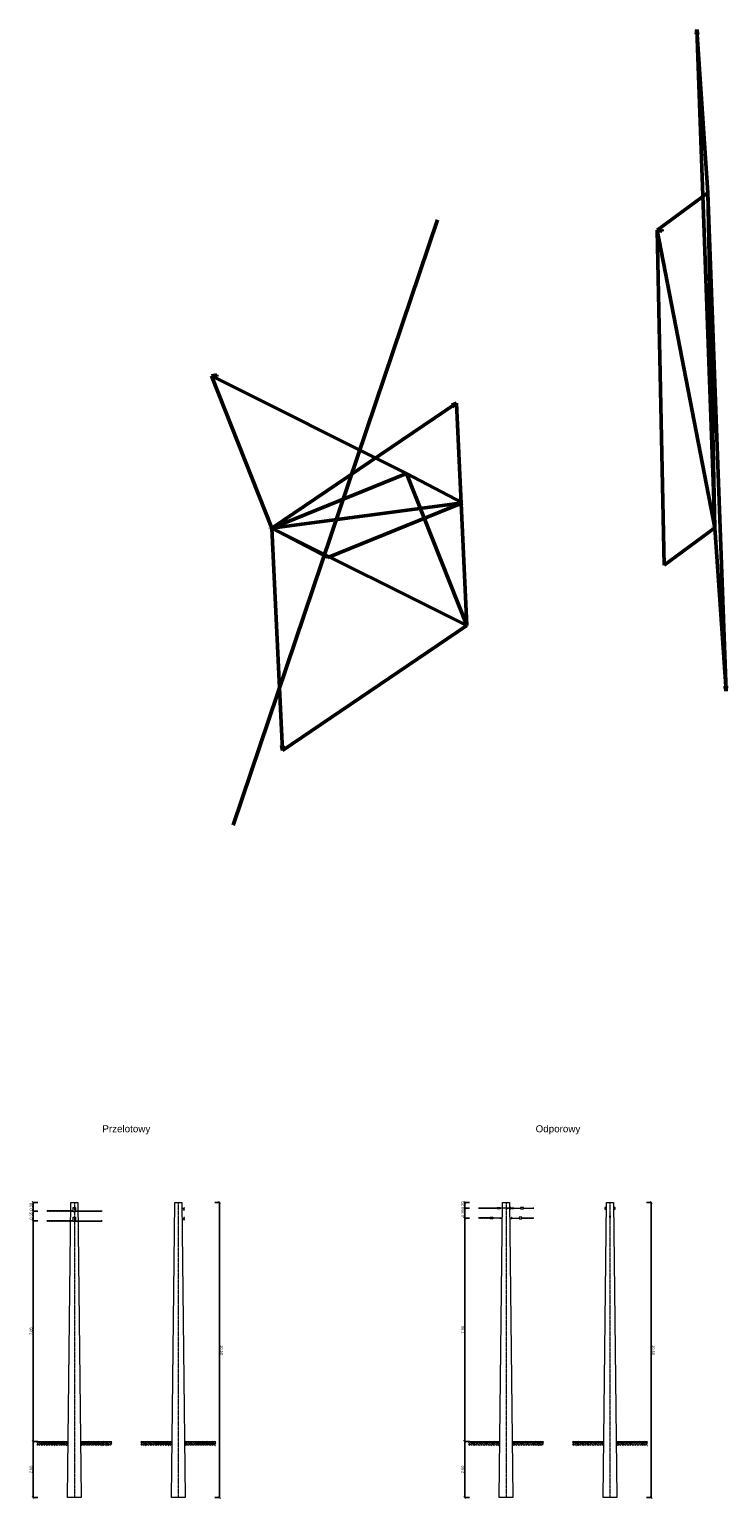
# Model space of a CAD drawing. Header units: metres. Extents: x 6536102 to 6570154, y 5559884 to 5568618.
# Tile 35 of 40: x 6545568 to 6548050, y 5559886 to 5565115. Entities that reach past the tile are written whole.
import ezdxf

# ---------------------------------------------------------------- set-up
doc = ezdxf.new("R2010")
doc.units = ezdxf.units.M
doc.linetypes.add('ACAD_ISO04W100', pattern=[30, 24, -3, 0, -3])
doc.linetypes.add('CIĄGłA', pattern=[0])
doc.layers.add('ELE', color=7, linetype='Continuous', lineweight=35)
doc.layers.add('SCHEMATY_ELE', color=7, linetype='Continuous')
doc.styles.get("Standard").update_dxf_attribs({"font": 'arial.ttf'})
doc.linetypes.add('BGZ', pattern='A,0,-0.001,[6,msgB.shx,S=0.5,R=0,X=0,Y=0],-2.25', length=2.251)
doc.dimstyles.new('ISO-25', dxfattribs={"dimtxt": 2.5, "dimasz": 2.5, "dimexe": 1.25, "dimexo": 0.625, "dimtad": 1, "dimtxsty": 'Standard', "dimcen": 2.5, "dimadec": 0, "dimazin": 0, "dimtfac": 1, "dimtmove": 0, "dimatfit": 3, "dimfxl": 1, "dimarcsym": 0})
pattern_1 = [(10, (6545058.4096, 5560093.5971), (-0.06891662, 0.39084558), [])]
pattern_2 = [(10, (6545058.4096, 5560058.5971), (-0.06891662, 0.39084558), [])]
pattern_3 = [(10, (6545595.1734, 5560098.5971), (-0.06891662, 0.39084558), [])]

# ---------------------------------------------------------------- blocks, each defined once
blk = doc.blocks.new('_OBLIQUE')
at = {"color": 0, "linetype": 'ByBlock', "lineweight": -2}
for p, q in [((-0.5, -0.5), (0.5, 0.5)), ((0, 0), (0, 0))]:
    blk.add_line(p, q, dxfattribs=at)
blk = doc.blocks.new('*D183')
at = {"layer": 'Defpoints', "color": 0, "linetype": 'Continuous', "lineweight": 50, "transparency": 16777216}
for p in [(6547265.1, 5560089.6), (6547118.2, 5559889.6), (6547265.1, 5559889.6)]:
    blk.add_point(p, dxfattribs=at)
at = {"layer": 'ELE', "color": 0, "linetype": 'Continuous', "lineweight": -2, "transparency": 16777216}
for p, q in [((6547135.1, 5560089.6), (6547116.9, 5560089.6)), ((6547118.2, 5560089.6), (6547118.2, 5559889.6)), ((6547135.1, 5559889.6), (6547116.9, 5559889.6))]:
    blk.add_line(p, q, dxfattribs=at)
at = {"layer": 'ELE', "color": 0, "linetype": 'Continuous', "lineweight": -2, "transparency": 16777216, "xscale": 7.5, "yscale": 7.5, "zscale": 7.5}
for p, rotation in [((6547118.2, 5560089.6), 90), ((6547118.2, 5559889.6), 270)]:
    blk.add_blockref('_OBLIQUE', p, dxfattribs=dict(at, rotation=rotation))
at = {"layer": 'ELE', "color": 0, "linetype": 'Continuous', "lineweight": 18, "transparency": 16777216, "insert": (6547111.6, 5559989.6), "char_height": 10, "attachment_point": 5, "rotation": 90}
blk.add_mtext('2,00', dxfattribs=at)
blk = doc.blocks.new('*D184')
at = {"layer": 'Defpoints', "color": 0, "linetype": 'Continuous', "lineweight": 50, "transparency": 16777216}
for p in [(6547118.2, 5560884.6), (6547265.1, 5560884.6), (6547265.1, 5560089.6)]:
    blk.add_point(p, dxfattribs=at)
at = {"layer": 'ELE', "color": 0, "linetype": 'Continuous', "lineweight": -2, "transparency": 16777216}
for p, q in [((6547135.1, 5560884.6), (6547116.9, 5560884.6)), ((6547118.2, 5560089.6), (6547118.2, 5560884.6)), ((6547135.1, 5560089.6), (6547116.9, 5560089.6))]:
    blk.add_line(p, q, dxfattribs=at)
at = {"layer": 'ELE', "color": 0, "linetype": 'Continuous', "lineweight": -2, "transparency": 16777216, "xscale": 7.5, "yscale": 7.5, "zscale": 7.5}
for p, rotation in [((6547118.2, 5560884.6), 90), ((6547118.2, 5560089.6), 270)]:
    blk.add_blockref('_OBLIQUE', p, dxfattribs=dict(at, rotation=rotation))
at = {"layer": 'ELE', "color": 0, "linetype": 'Continuous', "lineweight": 18, "transparency": 16777216, "insert": (6547111.6, 5560487.1), "char_height": 10, "attachment_point": 5, "rotation": 90}
blk.add_mtext('7,95', dxfattribs=at)
blk = doc.blocks.new('*D185')
at = {"layer": 'Defpoints', "color": 0, "linetype": 'Continuous', "lineweight": 50, "transparency": 16777216}
for p in [(6547118.2, 5560919.6), (6547265.1, 5560919.6), (6547265.1, 5560884.6)]:
    blk.add_point(p, dxfattribs=at)
at = {"layer": 'ELE', "color": 0, "linetype": 'Continuous', "lineweight": -2, "transparency": 16777216}
for p, q in [((6547135.1, 5560919.6), (6547116.9, 5560919.6)), ((6547118.2, 5560884.6), (6547118.2, 5560919.6)), ((6547135.1, 5560884.6), (6547116.9, 5560884.6))]:
    blk.add_line(p, q, dxfattribs=at)
at = {"layer": 'ELE', "color": 0, "linetype": 'Continuous', "lineweight": -2, "transparency": 16777216, "xscale": 7.5, "yscale": 7.5, "zscale": 7.5}
for p, rotation in [((6547118.2, 5560919.6), 90.0087216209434), ((6547118.2, 5560884.6), 270.0087216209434)]:
    blk.add_blockref('_OBLIQUE', p, dxfattribs=dict(at, rotation=rotation))
at = {"layer": 'ELE', "color": 0, "linetype": 'Continuous', "lineweight": 18, "transparency": 16777216, "insert": (6547111.6, 5560902.1), "char_height": 10, "attachment_point": 5, "rotation": 90.0087}
blk.add_mtext('0,35', dxfattribs=at)
blk = doc.blocks.new('*D186')
at = {"layer": 'Defpoints', "color": 0, "linetype": 'Continuous', "lineweight": 50, "transparency": 16777216}
for p in [(6547118.2, 5560939.6), (6547265.1, 5560939.6), (6547265.1, 5560919.6)]:
    blk.add_point(p, dxfattribs=at)
at = {"layer": 'ELE', "color": 0, "linetype": 'Continuous', "lineweight": -2, "transparency": 16777216}
for p, q in [((6547135.1, 5560939.6), (6547116.9, 5560939.6)), ((6547135.1, 5560919.6), (6547116.9, 5560919.6)), ((6547118.2, 5560919.6), (6547118.2, 5560939.6))]:
    blk.add_line(p, q, dxfattribs=at)
at = {"layer": 'ELE', "color": 0, "linetype": 'Continuous', "lineweight": -2, "transparency": 16777216, "xscale": 7.5, "yscale": 7.5, "zscale": 7.5}
for p, rotation in [((6547118.2, 5560939.6), 90), ((6547118.2, 5560919.6), 270)]:
    blk.add_blockref('_OBLIQUE', p, dxfattribs=dict(at, rotation=rotation))
at = {"layer": 'ELE', "color": 0, "linetype": 'Continuous', "lineweight": 18, "transparency": 16777216, "insert": (6547111.6, 5560929.6), "char_height": 10, "attachment_point": 5, "rotation": 90}
blk.add_mtext('0,20', dxfattribs=at)
blk = doc.blocks.new('*D187')
at = {"layer": 'Defpoints', "color": 0, "linetype": 'Continuous', "lineweight": 50, "transparency": 16777216}
for p in [(6547635.1, 5560939.6), (6547782, 5560939.6), (6547635.1, 5559889.6)]:
    blk.add_point(p, dxfattribs=at)
at = {"layer": 'ELE', "color": 0, "linetype": 'Continuous', "lineweight": -2, "transparency": 16777216}
for p, q in [((6547765.1, 5560939.6), (6547783.2, 5560939.6)), ((6547782, 5559889.6), (6547782, 5560939.6)), ((6547765.1, 5559889.6), (6547783.2, 5559889.6))]:
    blk.add_line(p, q, dxfattribs=at)
at = {"layer": 'ELE', "color": 0, "linetype": 'Continuous', "lineweight": -2, "transparency": 16777216, "xscale": 7.5, "yscale": 7.5, "zscale": 7.5}
for p, rotation in [((6547782, 5560939.6), 90.00029072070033), ((6547782, 5559889.6), 270.0002907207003)]:
    blk.add_blockref('_OBLIQUE', p, dxfattribs=dict(at, rotation=rotation))
at = {"layer": 'ELE', "color": 0, "linetype": 'Continuous', "lineweight": 18, "transparency": 16777216, "insert": (6547788.6, 5560414.6), "char_height": 10, "attachment_point": 5, "rotation": 270.0003}
blk.add_mtext('10,50', dxfattribs=at)
blk = doc.blocks.new('*D198')
at = {"layer": 'Defpoints', "color": 0, "linetype": 'Continuous', "lineweight": 50, "transparency": 16777216}
for p in [(6545728.5, 5560089.4), (6545581.6, 5559889.6), (6545728.5, 5559889.6)]:
    blk.add_point(p, dxfattribs=at)
at = {"layer": 'ELE', "color": 0, "linetype": 'Continuous', "lineweight": -2, "transparency": 16777216}
for p, q in [((6545598.5, 5560089.3), (6545580.4, 5560089.3)), ((6545581.6, 5560089.3), (6545581.6, 5559889.6)), ((6545598.5, 5559889.6), (6545580.4, 5559889.6))]:
    blk.add_line(p, q, dxfattribs=at)
at = {"layer": 'ELE', "color": 0, "linetype": 'Continuous', "lineweight": -2, "transparency": 16777216, "xscale": 7.5, "yscale": 7.5, "zscale": 7.5}
for p, rotation in [((6545581.6, 5560089.3), 90.00152454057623), ((6545581.6, 5559889.6), 270.0015245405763)]:
    blk.add_blockref('_OBLIQUE', p, dxfattribs=dict(at, rotation=rotation))
at = {"layer": 'ELE', "color": 0, "linetype": 'Continuous', "lineweight": 18, "transparency": 16777216, "insert": (6545575, 5559989.6), "char_height": 10, "attachment_point": 5, "rotation": 90.0015}
blk.add_mtext('2,00', dxfattribs=at)
blk = doc.blocks.new('*D199')
at = {"layer": 'Defpoints', "color": 0, "linetype": 'Continuous', "lineweight": 50, "transparency": 16777216}
for p in [(6545581.6, 5560874.5), (6545728.5, 5560874.5), (6545728.5, 5560089.4)]:
    blk.add_point(p, dxfattribs=at)
at = {"layer": 'ELE', "color": 0, "linetype": 'Continuous', "lineweight": -2, "transparency": 16777216}
for p, q in [((6545598.5, 5560874.5), (6545580.4, 5560874.5)), ((6545581.6, 5560089.4), (6545581.6, 5560874.5)), ((6545598.5, 5560089.4), (6545580.4, 5560089.4))]:
    blk.add_line(p, q, dxfattribs=at)
at = {"layer": 'ELE', "color": 0, "linetype": 'Continuous', "lineweight": -2, "transparency": 16777216, "xscale": 7.5, "yscale": 7.5, "zscale": 7.5}
for p, rotation in [((6545581.6, 5560874.5), 90), ((6545581.6, 5560089.4), 270)]:
    blk.add_blockref('_OBLIQUE', p, dxfattribs=dict(at, rotation=rotation))
at = {"layer": 'ELE', "color": 0, "linetype": 'Continuous', "lineweight": 18, "transparency": 16777216, "insert": (6545575, 5560481.9), "char_height": 10, "attachment_point": 5, "rotation": 90}
blk.add_mtext('7,85', dxfattribs=at)
blk = doc.blocks.new('*D200')
at = {"layer": 'Defpoints', "color": 0, "linetype": 'Continuous', "lineweight": 50, "transparency": 16777216}
for p in [(6545581.6, 5560909.5), (6545728.5, 5560909.5), (6545728.5, 5560874.5)]:
    blk.add_point(p, dxfattribs=at)
at = {"layer": 'ELE', "color": 0, "linetype": 'Continuous', "lineweight": -2, "transparency": 16777216}
for p, q in [((6545598.5, 5560909.5), (6545580.4, 5560909.5)), ((6545598.5, 5560874.5), (6545580.4, 5560874.5)), ((6545581.6, 5560874.5), (6545581.6, 5560909.5))]:
    blk.add_line(p, q, dxfattribs=at)
at = {"layer": 'ELE', "color": 0, "linetype": 'Continuous', "lineweight": -2, "transparency": 16777216, "xscale": 7.5, "yscale": 7.5, "zscale": 7.5}
for p, rotation in [((6545581.6, 5560909.5), 90), ((6545581.6, 5560874.5), 270)]:
    blk.add_blockref('_OBLIQUE', p, dxfattribs=dict(at, rotation=rotation))
at = {"layer": 'ELE', "color": 0, "linetype": 'Continuous', "lineweight": 18, "transparency": 16777216, "insert": (6545575, 5560892), "char_height": 10, "attachment_point": 5, "rotation": 90}
blk.add_mtext('0,35', dxfattribs=at)
blk = doc.blocks.new('*D202')
at = {"layer": 'Defpoints', "color": 0, "linetype": 'Continuous', "lineweight": 50, "transparency": 16777216}
for p in [(6545581.6, 5560939.6), (6545728.5, 5560939.6), (6545728.5, 5560909.5)]:
    blk.add_point(p, dxfattribs=at)
at = {"layer": 'ELE', "color": 0, "linetype": 'Continuous', "lineweight": -2, "transparency": 16777216}
for p, q in [((6545598.5, 5560939.6), (6545580.4, 5560939.6)), ((6545581.6, 5560909.5), (6545581.6, 5560939.6)), ((6545598.5, 5560909.5), (6545580.4, 5560909.5))]:
    blk.add_line(p, q, dxfattribs=at)
at = {"layer": 'ELE', "color": 0, "linetype": 'Continuous', "lineweight": -2, "transparency": 16777216, "xscale": 7.5, "yscale": 7.5, "zscale": 7.5}
for p, rotation in [((6545581.6, 5560939.6), 90), ((6545581.6, 5560909.5), 270)]:
    blk.add_blockref('_OBLIQUE', p, dxfattribs=dict(at, rotation=rotation))
at = {"layer": 'ELE', "color": 0, "linetype": 'Continuous', "lineweight": 18, "transparency": 16777216, "insert": (6545575, 5560924.5), "char_height": 10, "attachment_point": 5, "rotation": 90}
blk.add_mtext('0,30', dxfattribs=at)
blk = doc.blocks.new('*D201')
at = {"layer": 'Defpoints', "color": 0, "linetype": 'Continuous', "lineweight": 50, "transparency": 16777216}
for p in [(6546098.5, 5560939.6), (6546245.4, 5560939.6), (6546098.5, 5559889.6)]:
    blk.add_point(p, dxfattribs=at)
at = {"layer": 'ELE', "color": 0, "linetype": 'Continuous', "lineweight": -2, "transparency": 16777216}
for p, q in [((6546228.5, 5560939.6), (6546246.7, 5560939.6)), ((6546245.4, 5559889.6), (6546245.4, 5560939.6)), ((6546228.5, 5559889.6), (6546246.7, 5559889.6))]:
    blk.add_line(p, q, dxfattribs=at)
at = {"layer": 'ELE', "color": 0, "linetype": 'Continuous', "lineweight": -2, "transparency": 16777216, "xscale": 7.5, "yscale": 7.5, "zscale": 7.5}
for p, rotation in [((6546245.4, 5560939.6), 90.00029072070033), ((6546245.4, 5559889.6), 270.0002907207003)]:
    blk.add_blockref('_OBLIQUE', p, dxfattribs=dict(at, rotation=rotation))
at = {"layer": 'ELE', "color": 0, "linetype": 'Continuous', "lineweight": 18, "transparency": 16777216, "insert": (6546252, 5560414.6), "char_height": 10, "attachment_point": 5, "rotation": 270.0003}
blk.add_mtext('10,50', dxfattribs=at)

msp = doc.modelspace()

# ---------------------------------------------------------------- hatches: boundary and pattern name
at = {"layer": 'ELE', "lineweight": 18}
h = msp.add_hatch(color=7, dxfattribs=at)
h.dxf.hatch_style = 1
h.paths.add_polyline_path([(6545728.507, 5560920.102), (6545728.507, 5560919.102, 0.41421356), (6545729.007, 5560919.602, 0.41421356)])
h.paths.add_polyline_path([(6545728.507, 5560920.102, 0.41421356), (6545728.007, 5560919.602, 0.41421356), (6545728.507, 5560919.102)])
h = msp.add_hatch(color=7, dxfattribs=at)
h.dxf.hatch_style = 1
h.paths.add_polyline_path([(6546117.335, 5560913.536, 1), (6546119.335, 5560913.536, 1)])
h.paths.add_polyline_path([(6546119.728, 5560878.536, 1), (6546117.728, 5560878.536, 1)])
at = {"layer": 'ELE', "linetype": 'CIĄGłA', "lineweight": 18}
h = msp.add_hatch(dxfattribs=at)
h.set_pattern_fill('ANSI31', scale=0.125, angle=325)
h.set_pattern_definition(pattern_1)
h.paths.add_polyline_path([(6547233.848, 5560919.102), (6547233.848, 5560920.102), (6547168.354, 5560920.102), (6547168.354, 5560919.102)])
h = msp.add_hatch(dxfattribs=at)
h.set_pattern_fill('ANSI31', scale=0.125, angle=325)
h.set_pattern_definition(pattern_1)
h.paths.add_polyline_path([(6547326.848, 5560920.102), (6547326.848, 5560919.102), (6547361.799, 5560919.102), (6547361.799, 5560920.102)])
h = msp.add_hatch(dxfattribs=at)
h.set_pattern_fill('ANSI31', scale=0.125, angle=325)
h.set_pattern_definition(pattern_3)
h.paths.add_polyline_path([(6545724.757, 5560908.971), (6545724.757, 5560909.971), (6545631.802, 5560909.971), (6545631.802, 5560908.971)])
h = msp.add_hatch(dxfattribs=at)
h.set_pattern_fill('ANSI31', scale=0.125, angle=325)
h.set_pattern_definition(pattern_3)
h.paths.add_polyline_path([(6545724.757, 5560873.971), (6545724.757, 5560874.971), (6545631.802, 5560874.971), (6545631.802, 5560873.971)])
at = {"layer": 'ELE', "lineweight": 18}
h = msp.add_hatch(color=7, dxfattribs=at)
h.dxf.hatch_style = 1
h.paths.add_polyline_path([(6545728.507, 5560885.102), (6545728.507, 5560884.102, 0.41421356), (6545729.007, 5560884.602, 0.41421356)])
h.paths.add_polyline_path([(6545728.507, 5560885.102, 0.41421356), (6545728.007, 5560884.602, 0.41421356), (6545728.507, 5560884.102)])
at = {"layer": 'ELE', "linetype": 'CIĄGłA', "lineweight": 18}
h = msp.add_hatch(dxfattribs=at)
h.set_pattern_fill('ANSI31', scale=0.125, angle=325)
h.set_pattern_definition(pattern_3)
h.paths.add_polyline_path([(6545732.257, 5560908.971), (6545732.257, 5560909.971), (6545825.212, 5560909.971), (6545825.212, 5560908.971)])
h = msp.add_hatch(dxfattribs=at)
h.set_pattern_fill('ANSI31', scale=0.125, angle=325)
h.set_pattern_definition(pattern_3)
h.paths.add_polyline_path([(6545732.257, 5560873.971), (6545732.257, 5560874.971), (6545825.212, 5560874.971), (6545825.212, 5560873.971)])
h = msp.add_hatch(dxfattribs=at)
h.set_pattern_fill('ANSI31', scale=0.125, angle=325)
h.set_pattern_definition(pattern_2)
h.paths.add_polyline_path([(6547208.304, 5560884.102), (6547208.304, 5560885.102), (6547168.354, 5560885.102), (6547168.354, 5560884.102)])
h = msp.add_hatch(dxfattribs=at)
h.set_pattern_fill('ANSI31', scale=0.125, angle=325)
h.set_pattern_definition(pattern_2)
h.paths.add_polyline_path([(6547321.848, 5560884.102), (6547321.848, 5560885.102), (6547361.799, 5560885.102), (6547361.799, 5560884.102)])
h = msp.add_hatch(dxfattribs=at)
h.set_pattern_fill('EARTH', scale=2, angle=45)
h.set_pattern_definition([(45, (6544852.722, 5558484.112), (0, 17.96051), [12.7, -12.7]), (45, (6544849.354, 5558487.479), (0, 17.96051), [12.7, -12.7]), (45, (6544845.986, 5558490.847), (0, 17.96051), [12.7, -12.7]), (135, (6544845.986, 5558493.092), (-17.96051, 0), [12.7, -12.7]), (135, (6544849.354, 5558496.46), (-17.96051, 0), [12.7, -12.7]), (135, (6544852.722, 5558499.827), (-17.96051, 0), [12.7, -12.7])])
h.paths.add_polyline_path([(6545861.96, 5560089.353), (6545750.666, 5560089.351), (6545750.835, 5560074.35), (6545861.96, 5560074.353)])
h.paths.add_polyline_path([(6545706.347, 5560089.353), (6545595.294, 5560089.353), (6545595.294, 5560074.353), (6545706.178, 5560074.352)])
h = msp.add_hatch(dxfattribs=at)
h.set_pattern_fill('EARTH', scale=2, angle=45)
h.set_pattern_definition([(45, (6545222.602, 5558484.112), (0, 17.96051), [12.7, -12.7]), (45, (6545219.234, 5558487.479), (0, 17.96051), [12.7, -12.7]), (45, (6545215.866, 5558490.847), (0, 17.96051), [12.7, -12.7]), (135, (6545215.866, 5558493.092), (-17.96051, 0), [12.7, -12.7]), (135, (6545219.234, 5558496.46), (-17.96051, 0), [12.7, -12.7]), (135, (6545222.602, 5558499.827), (-17.96051, 0), [12.7, -12.7])])
h.paths.add_polyline_path([(6546231.84, 5560089.353), (6546120.666, 5560089.353), (6546120.835, 5560074.38), (6546231.84, 5560074.353)])
h.paths.add_polyline_path([(6546076.347, 5560089.353), (6545965.173, 5560089.353), (6545965.173, 5560074.353), (6546076.178, 5560074.352)])
h = msp.add_hatch(dxfattribs=at)
h.set_pattern_fill('EARTH', scale=2, angle=45)
h.set_pattern_definition([(45, (6546389.171, 5558484.36), (0, 17.96051), [12.7, -12.7]), (45, (6546385.803, 5558487.728), (0, 17.96051), [12.7, -12.7]), (45, (6546382.436, 5558491.096), (0, 17.96051), [12.7, -12.7]), (135, (6546382.436, 5558493.341), (-17.96051, 0), [12.7, -12.7]), (135, (6546385.803, 5558496.708), (-17.96051, 0), [12.7, -12.7]), (135, (6546389.171, 5558500.076), (-17.96051, 0), [12.7, -12.7])])
h.paths.add_polyline_path([(6547398.41, 5560089.602), (6547287.233, 5560089.601), (6547287.402, 5560074.6), (6547398.41, 5560074.602)])
h.paths.add_polyline_path([(6547242.919, 5560089.601), (6547131.743, 5560089.602), (6547131.743, 5560074.602), (6547242.751, 5560074.6)])
h = msp.add_hatch(dxfattribs=at)
h.set_pattern_fill('EARTH', scale=2, angle=45)
h.set_pattern_definition([(45, (6546759.171, 5558484.36), (0, 17.96051), [12.7, -12.7]), (45, (6546755.803, 5558487.728), (0, 17.96051), [12.7, -12.7]), (45, (6546752.436, 5558491.096), (0, 17.96051), [12.7, -12.7]), (135, (6546752.436, 5558493.341), (-17.96051, 0), [12.7, -12.7]), (135, (6546755.803, 5558496.708), (-17.96051, 0), [12.7, -12.7]), (135, (6546759.171, 5558500.076), (-17.96051, 0), [12.7, -12.7])])
h.paths.add_polyline_path([(6547768.41, 5560089.602), (6547657.233, 5560089.601), (6547657.401, 5560074.628), (6547768.41, 5560074.602)])
h.paths.add_polyline_path([(6547612.919, 5560089.601), (6547501.743, 5560089.602), (6547501.743, 5560074.602), (6547612.751, 5560074.601)])

# ---------------------------------------------------------------- linework, layer by layer
at = {"color": 3, "lineweight": 50}
for p, q in [((6547944.405, 5565115.413), (6547942.116, 5565096.987)), ((6547948.028, 5565097.203), (6547942.116, 5565096.987)), ((6548008.983, 5563341.588), (6547944.405, 5565115.413)), ((6547944.405, 5565115.413), (6547948.028, 5565097.203)), ((6546432.066, 5563340.472), (6547088.626, 5563785.195)), ((6547088.626, 5563785.195), (6547071.791, 5563777.364)), ((6547075.109, 5563772.466), (6547071.791, 5563777.364)), ((6547088.626, 5563785.195), (6547075.109, 5563772.466)), ((6546432.066, 5563340.472), (6546469.572, 5562548.359)), ((6548008.983, 5563341.588), (6548048.67, 5562759.94)), ((6548044.471, 5562778.026), (6548050.373, 5562778.429)), ((6548048.67, 5562759.94), (6548044.471, 5562778.026)), ((6548048.67, 5562759.94), (6548050.373, 5562778.429)), ((6546465.75, 5562566.529), (6546471.659, 5562566.808)), ((6546469.572, 5562548.359), (6546465.75, 5562566.529)), ((6546469.572, 5562548.359), (6546471.659, 5562566.808))]:
    msp.add_line(p, q, dxfattribs=at)
at = {"color": 3, "linetype": 'BGZ', "lineweight": 50}
for p, q in [((6547944.405, 5565115.413), (6547984.091, 5564533.765)), ((6548048.67, 5562759.94), (6547984.091, 5564533.765)), ((6547088.626, 5563785.195), (6547126.131, 5562993.082)), ((6546469.572, 5562548.359), (6547126.131, 5562993.082))]:
    msp.add_line(p, q, dxfattribs=at)
at = {"color": 6, "linetype": 'BGZ', "lineweight": 50}
msp.add_line((6547984.091, 5564533.765), (6547802.651, 5564400.707), dxfattribs=at)
at = {"color": 5, "lineweight": 50}
for p, q in [((6548008.983, 5563341.588), (6547984.091, 5564533.765)), ((6546432.066, 5563340.472), (6546631.079, 5563235.5))]:
    msp.add_line(p, q, dxfattribs=at)
at = {"color": 244, "lineweight": 50}
msp.add_line((6546294.14, 5562282.479), (6547021.538, 5564437.323), dxfattribs=at)
at = {"color": 4, "lineweight": 50}
for p, q in [((6547802.651, 5564400.707), (6547820.981, 5564403.665)), ((6548008.983, 5563341.588), (6547802.651, 5564400.707)), ((6547802.651, 5564400.707), (6547820.981, 5564397.749)), ((6547820.981, 5564403.665), (6547820.981, 5564397.749)), ((6546217.142, 5563882.409), (6546235.472, 5563885.367)), ((6546432.066, 5563340.472), (6546217.142, 5563882.409)), ((6546217.142, 5563882.409), (6546235.472, 5563879.452)), ((6546235.472, 5563885.367), (6546235.472, 5563879.452))]:
    msp.add_line(p, q, dxfattribs=at)
at = {"color": 5, "linetype": 'BGZ', "lineweight": 50}
for p, q in [((6547827.543, 5563208.53), (6547802.651, 5564400.707)), ((6546911.207, 5563535.02), (6547110.219, 5563430.048))]:
    msp.add_line(p, q, dxfattribs=at)
at = {"color": 2, "linetype": 'BGZ', "lineweight": 50}
msp.add_line((6546217.142, 5563882.409), (6546911.207, 5563535.02), dxfattribs=at)
at = {"color": 1, "lineweight": 50}
msp.add_line((6546432.066, 5563340.472), (6546911.207, 5563535.02), dxfattribs=at)
at = {"color": 4, "linetype": 'BGZ', "lineweight": 50}
msp.add_line((6547126.131, 5562993.082), (6546911.207, 5563535.02), dxfattribs=at)
at = {"color": 6, "lineweight": 50}
for p, q in [((6546432.066, 5563340.472), (6547110.219, 5563430.048)), ((6548008.983, 5563341.588), (6547827.543, 5563208.53))]:
    msp.add_line(p, q, dxfattribs=at)
at = {"color": 1, "linetype": 'BGZ', "lineweight": 50}
msp.add_line((6546631.079, 5563235.5), (6547110.219, 5563430.048), dxfattribs=at)
at = {"color": 2, "lineweight": 50}
msp.add_line((6546432.066, 5563340.472), (6547126.131, 5562993.082), dxfattribs=at)
at = {"layer": 'ELE', "color": 7, "linetype": 'ACAD_ISO04W100', "lineweight": 18, "ltscale": 0.25}
for p, q in [((6545728.507, 5560939.602), (6545728.507, 5559889.602)), ((6546098.507, 5560939.602), (6546098.507, 5559889.602)), ((6547265.076, 5560939.602), (6547265.076, 5559889.602)), ((6547635.076, 5560939.602), (6547635.076, 5559889.602))]:
    msp.add_line(p, q, dxfattribs=at)
at = {"layer": 'ELE', "color": 7, "linetype": 'CIĄGłA', "lineweight": 18}
for points in [[(6545631.802, 5560911.471), (6545631.802, 5560907.471)], [(6545825.212, 5560911.471), (6545825.212, 5560907.471)], [(6547168.354, 5560921.602), (6547168.354, 5560917.602)], [(6547233.848, 5560920.102), (6547168.354, 5560920.102)], [(6547233.848, 5560919.102), (6547168.354, 5560919.102)], [(6547268.848, 5560919.602), (6547243.848, 5560919.602)], [(6547277.933, 5560917.102), (6547282.876, 5560917.102), (6547282.876, 5560922.102), (6547277.876, 5560922.102)], [(6547291.848, 5560919.602), (6547316.848, 5560919.602)], [(6547326.848, 5560920.102), (6547361.799, 5560920.102)], [(6547326.848, 5560919.102), (6547361.799, 5560919.102)], [(6547361.799, 5560921.602), (6547361.799, 5560917.602)], [(6547622.276, 5560922.102), (6547620.576, 5560922.102), (6547620.576, 5560922.602), (6547616.576, 5560922.602), (6547616.576, 5560916.602), (6547620.576, 5560916.602), (6547620.576, 5560917.102), (6547622.22, 5560917.102)], [(6547620.576, 5560922.102), (6547620.576, 5560917.102)], [(6547647.933, 5560917.102), (6547649.576, 5560917.102), (6547649.576, 5560916.602), (6547653.576, 5560916.602), (6547653.576, 5560922.602), (6547649.576, 5560922.602), (6547649.576, 5560922.102), (6547647.876, 5560922.102)], [(6547649.576, 5560922.102), (6547649.576, 5560917.102)], [(6545724.757, 5560909.971), (6545631.802, 5560909.971)], [(6545724.757, 5560908.971), (6545631.802, 5560908.971)], [(6545631.802, 5560876.471), (6545631.802, 5560872.471)], [(6545724.757, 5560874.971), (6545631.802, 5560874.971)], [(6545724.757, 5560873.971), (6545631.802, 5560873.971)], [(6545732.257, 5560909.971), (6545825.212, 5560909.971)], [(6545732.257, 5560908.971), (6545825.212, 5560908.971)], [(6545732.257, 5560874.971), (6545825.212, 5560874.971)], [(6545732.257, 5560873.971), (6545825.212, 5560873.971)], [(6545825.212, 5560876.471), (6545825.212, 5560872.471)], [(6547168.354, 5560886.602), (6547168.354, 5560882.602)], [(6547208.304, 5560885.102), (6547168.354, 5560885.102)], [(6547208.304, 5560884.102), (6547168.354, 5560884.102)], [(6547243.304, 5560884.602), (6547218.304, 5560884.602)], [(6547286.848, 5560884.602), (6547311.848, 5560884.602)], [(6547321.848, 5560885.102), (6547361.799, 5560885.102)], [(6547321.848, 5560884.102), (6547361.799, 5560884.102)], [(6547361.799, 5560886.602), (6547361.799, 5560882.602)], [(6545595.294, 5560089.353), (6545706.347, 5560089.353)], [(6545750.666, 5560089.351), (6545861.96, 5560089.353)], [(6545965.173, 5560089.353), (6546076.347, 5560089.353)], [(6546120.666, 5560089.353), (6546231.84, 5560089.353)], [(6547131.743, 5560089.602), (6547242.919, 5560089.601)], [(6547287.233, 5560089.601), (6547398.41, 5560089.602)], [(6547501.743, 5560089.602), (6547612.919, 5560089.601)], [(6547657.233, 5560089.601), (6547768.41, 5560089.602)]]:
    msp.add_lwpolyline(points, dxfattribs=at)
for points in [[(6545715.903, 5560939.602), (6545741.11, 5560939.602), (6545752.911, 5559889.602), (6545704.102, 5559889.602)], [(6545732.257, 5560922.102), (6545732.257, 5560907.102), (6545724.757, 5560907.102), (6545724.757, 5560922.102)], [(6546085.903, 5560939.602), (6546111.11, 5560939.602), (6546122.911, 5559889.602), (6546074.102, 5559889.602)], [(6547233.848, 5560922.102), (6547243.848, 5560922.102), (6547243.848, 5560917.102), (6547233.848, 5560917.102)], [(6547252.473, 5560939.602), (6547277.68, 5560939.602), (6547289.481, 5559889.602), (6547240.672, 5559889.602)], [(6547326.848, 5560922.102), (6547316.848, 5560922.102), (6547316.848, 5560917.102), (6547326.848, 5560917.102)], [(6547622.473, 5560939.602), (6547647.68, 5560939.602), (6547659.481, 5559889.602), (6547610.672, 5559889.602)], [(6545732.257, 5560887.102), (6545732.257, 5560872.102), (6545724.757, 5560872.102), (6545724.757, 5560887.102)], [(6547208.304, 5560887.102), (6547218.304, 5560887.102), (6547218.304, 5560882.102), (6547208.304, 5560882.102)], [(6547321.848, 5560887.102), (6547311.848, 5560887.102), (6547311.848, 5560882.102), (6547321.848, 5560882.102)], [(6547637.076, 5560892.602), (6547633.076, 5560892.602), (6547633.076, 5560886.602), (6547637.076, 5560886.602)]]:
    msp.add_lwpolyline(points, close=True, dxfattribs=at)
for points in [[(6546111.335, 5560919.602), (6546116.335, 5560919.602, 2.41421356), (6546118.335, 5560921.602)], [(6547277.848, 5560919.602), (6547272.848, 5560919.602, -2.41421356), (6547270.848, 5560921.602)], [(6547282.848, 5560919.602), (6547287.848, 5560919.602, 2.41421356), (6547289.848, 5560921.602)], [(6546111.728, 5560884.602), (6546116.728, 5560884.602, 2.41421356), (6546118.728, 5560886.602)], [(6547251.855, 5560884.602), (6547247.304, 5560884.602, -2.41421356), (6547245.304, 5560886.602)], [(6547278.298, 5560884.602), (6547282.848, 5560884.602, 2.41421356), (6547284.848, 5560886.602)]]:
    msp.add_lwpolyline(points, format="xyb", dxfattribs=at)
at = {"layer": 'ELE', "color": 7, "lineweight": 18}
for points in [[(6546118.335, 5560917.602), (6546118.335, 5560914.536)], [(6546118.728, 5560882.602), (6546118.728, 5560879.536)]]:
    msp.add_lwpolyline(points, dxfattribs=at)
at = {"layer": 'ELE', "color": 7, "linetype": 'CIĄGłA', "lineweight": 18}
for centre in [(6545728.507, 5560919.602), (6545728.507, 5560884.602)]:
    msp.add_circle(centre, 0.5, dxfattribs=at)
at = {"layer": 'ELE', "color": 7, "lineweight": 18}
for centre in [(6546118.335, 5560913.536), (6546118.728, 5560878.536)]:
    msp.add_circle(centre, 1, dxfattribs=at)

# ---------------------------------------------------------------- texts
at = {"layer": 'ELE', "color": 7, "lineweight": 18, "char_height": 25, "attachment_point": 5}
for s, insert in [('Przelotowy', (6545913.507, 5561198.597)), ('Odporowy', (6547450.076, 5561198.597))]:
    msp.add_mtext_dynamic_manual_height_columns(s, width=2.5, gutter_width=12.5, heights=[0], dxfattribs=dict(at, insert=insert))
at = {"layer": 'SCHEMATY_ELE', "color": 0, "lineweight": 18, "char_height": 1.5, "attachment_point": 8}
for s, insert in [('\\pxt13;E^JGLR213666^Jrozdz. + ośw. + przyłącze', (6546423.481, 5563336.45)), ('\\pxt13;E^JGLR213648^Jrozdz. + ośw. + przyłącze', (6547998.025, 5563340.877))]:
    msp.add_mtext_dynamic_manual_height_columns(s, width=13.61035, gutter_width=1.187, heights=[0], dxfattribs=dict(at, insert=insert))

# ---------------------------------------------------------------- dimensions: what is measured, and where the dimension line sits
at = {"layer": 'ELE', "color": 7, "linetype": 'Continuous', "lineweight": 18}
for p1, p2, distance, override, picture, middle in [((6545728.507, 5560909.471), (6545728.507, 5560939.602), 146.881, {"dimtxt": 10, "dimasz": 7.5, "dimexo": 130, "dimlfac": 0.01, "dimzin": 0, "dimpost": '', "dimtxsty": 'Standard', "dimblk1": 'OBLIQUE', "dimblk2": 'OBLIQUE', "dimsah": 1}, '*D202', (6545574.991, 5560924.536)), ((6545728.507, 5560874.471), (6545728.507, 5560909.471), 146.881, {"dimtxt": 10, "dimasz": 7.5, "dimexo": 130, "dimlfac": 0.01, "dimzin": 0, "dimpost": '', "dimtxsty": 'Standard', "dimblk1": 'OBLIQUE', "dimblk2": 'OBLIQUE', "dimsah": 1}, '*D200', (6545574.991, 5560891.971)), ((6546098.537, 5559889.602), (6546098.531, 5560939.602), -146.881, {"dimtxt": 10, "dimasz": 7.5, "dimexo": 130, "dimlfac": 0.01, "dimzin": 0, "dimpost": '', "dimtxsty": 'Standard', "dimblk1": 'OBLIQUE', "dimblk2": 'OBLIQUE', "dimsah": 1}, '*D201', (6546252.049, 5560414.602)), ((6547265.076, 5560884.602), (6547265.071, 5560919.602), 146.881, {"dimtxt": 10, "dimasz": 7.5, "dimexo": 130, "dimtad": 2, "dimdec": 2, "dimlfac": 0.01, "dimzin": 0, "dimpost": '', "dimblk1": 'OBLIQUE', "dimblk2": 'OBLIQUE', "dimsah": 1}, '*D185', (6547111.558, 5560902.078)), ((6547635.101, 5559889.602), (6547635.096, 5560939.602), -146.881, {"dimtxt": 10, "dimasz": 7.5, "dimexo": 130, "dimdec": 2, "dimlfac": 0.01, "dimzin": 0, "dimpost": '', "dimtxsty": 'Standard', "dimblk1": 'OBLIQUE', "dimblk2": 'OBLIQUE', "dimsah": 1}, '*D187', (6547788.613, 5560414.602)), ((6545728.507, 5560089.352), (6545728.507, 5560874.471), 146.881, {"dimtxt": 10, "dimasz": 7.5, "dimexo": 130, "dimtad": 2, "dimlfac": 0.01, "dimzin": 0, "dimpost": '', "dimblk1": 'OBLIQUE', "dimblk2": 'OBLIQUE', "dimsah": 1}, '*D199', (6545574.991, 5560481.911)), ((6547265.076, 5560089.602), (6547265.076, 5560884.602), 146.886, {"dimtxt": 10, "dimasz": 7.5, "dimexo": 130, "dimdec": 2, "dimlfac": 0.01, "dimzin": 0, "dimpost": '', "dimblk1": 'OBLIQUE', "dimblk2": 'OBLIQUE', "dimsah": 1}, '*D184', (6547111.555, 5560487.102))]:
    dim = msp.add_aligned_dim(p1=p1, p2=p2, distance=distance, dimstyle='ISO-25', override=override, dxfattribs=at)
    dim.commit()
    dim.dimension.update_dxf_attribs({"geometry": picture, "text_midpoint": middle})
for base, p1, p2, angle, override, picture, middle in [((6547118.19, 5560939.602), (6547265.071, 5560919.602), (6547265.071, 5560939.602), 90, {"dimtxt": 10, "dimasz": 7.5, "dimexo": 130, "dimdec": 2, "dimlfac": 0.01, "dimzin": 0, "dimblk1": 'OBLIQUE', "dimblk2": 'OBLIQUE', "dimsah": 1}, '*D186', (6547118.19, 5560929.602)), ((6545581.634, 5559889.598), (6545728.507, 5560089.352), (6545728.512, 5559889.602), 270.001525, {"dimtxt": 10, "dimasz": 7.5, "dimexo": 130, "dimtad": 2, "dimlfac": 0.01, "dimzin": 0, "dimpost": '', "dimblk1": 'OBLIQUE', "dimblk2": 'OBLIQUE', "dimsah": 1}, '*D198', (6545581.631, 5559989.602)), ((6547118.195, 5559889.602), (6547265.076, 5560089.602), (6547265.076, 5559889.602), 270, {"dimtxt": 10, "dimasz": 7.5, "dimexo": 130, "dimdec": 2, "dimlfac": 0.01, "dimzin": 0, "dimpost": '', "dimtxsty": 'Standard', "dimblk1": 'OBLIQUE', "dimblk2": 'OBLIQUE', "dimsah": 1}, '*D183', (6547118.195, 5559989.602))]:
    dim = msp.add_linear_dim(base=base, p1=p1, p2=p2, angle=angle, dimstyle='ISO-25', override=override, dxfattribs=at)
    dim.commit()
    dim.dimension.update_dxf_attribs({"geometry": picture, "text_midpoint": middle, "dimtype": 161})

doc.saveas('drawing.dxf')
